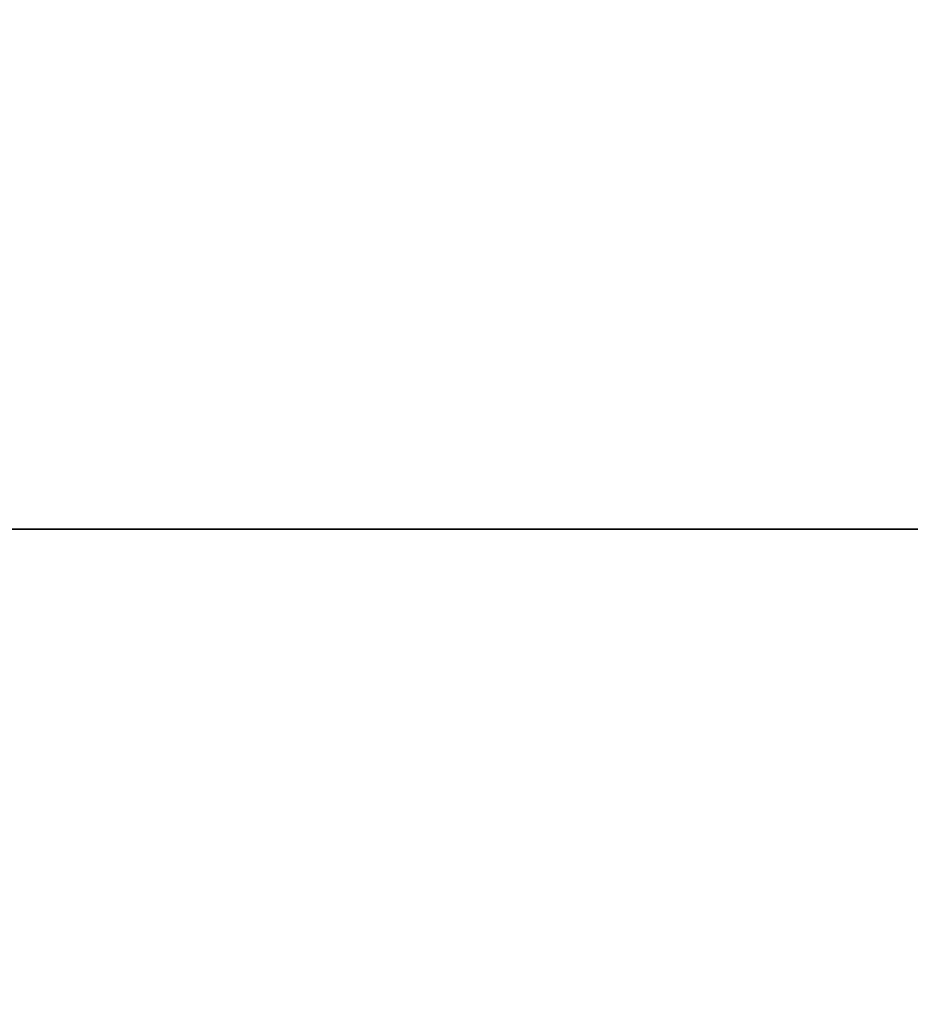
# Model space of a CAD drawing. Header units: metres. Extents: x 63115 to 703450, y -261936 to -53969.
# Tile 129 of 197: x 167455 to 167557, y -130465 to -130352. Entities that reach past the tile are written whole.
import ezdxf

# ---------------------------------------------------------------- set-up
doc = ezdxf.new("R2010")
doc.units = ezdxf.units.M
doc.linetypes.add('DASHDOT2', pattern=[12.7, 6.35, -3.175, 0, -3.175])
for name, color, linetype in [('_01-STRAMIENEN', 253, 'DASHDOT2'), ('_02-SECTION', 2, 'Continuous'), ('_03-PROJECTION', 1, 'Continuous')]:
    doc.layers.add(name, color=color, linetype=linetype)
doc.layers.add('_01Hulplijnen', color=6, linetype='Continuous', plot=False)

# ---------------------------------------------------------------- blocks, each defined once
blk = doc.blocks.new('freccia')
at = {"layer": '_02-SECTION', "flags": 128}
blk.add_lwpolyline([(0, 7000), (0, 0)], dxfattribs=at)
blk = doc.blocks.new('*U244')
at = {"layer": '_01-STRAMIENEN'}
blk.add_lwpolyline([(-7899.78, 0), (6883.22, 0)], dxfattribs=at)
at = {"layer": '_01Hulplijnen'}
blk.add_lwpolyline([(-7899.78, 0), (6883.22, 0)], dxfattribs=at)
at = {"layer": '_02-SECTION', "color": 190, "xscale": -0.1023999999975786, "yscale": 0.1023999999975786, "zscale": 0.1024, "rotation": 270}
blk.add_blockref('freccia', (6248.52, 0, 0), dxfattribs=at)

msp = doc.modelspace()

# ---------------------------------------------------------------- linework, layer by layer
at = {"layer": '_03-PROJECTION'}
msp.add_ellipse((160931.8, -130410.61), major_axis=(-6500, 0), ratio=0.638462, start_param=5.35272, end_param=10.194284, dxfattribs=at)

# ---------------------------------------------------------------- block references
msp.add_blockref('*U244', (160931.8, -130410.61), dxfattribs=at)

doc.saveas('drawing.dxf')
